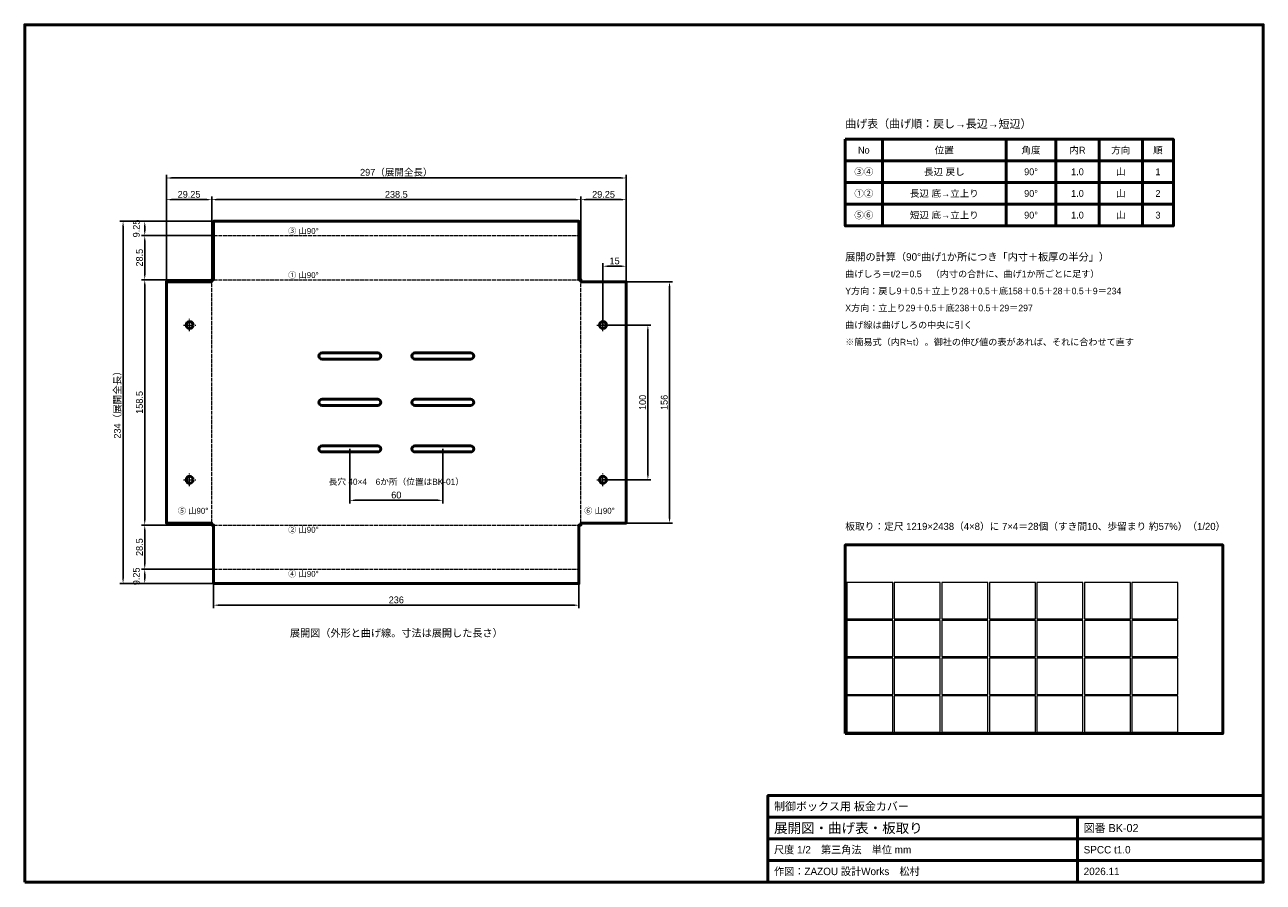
# Model space of a CAD drawing. Header units: millimetres. Extents: x 20 to 820, y 20 to 574.
import ezdxf
from ezdxf.enums import TextEntityAlignment as Align

# ---------------------------------------------------------------- set-up
doc = ezdxf.new("R2010")
doc.units = ezdxf.units.MM
doc.header["$LTSCALE"] = 2
doc.linetypes.add('CENTER', pattern=[5.08, 3.175, -0.635, 0.635, -0.635])
doc.linetypes.add('DASHED', pattern=[1.524, 1.27, -0.254])
for name, color, linetype, lineweight in [('中心線', 1, 'Continuous', 18), ('図枠', 7, 'Continuous', 50), ('外形線', 7, 'Continuous', 50), ('寸法', 2, 'Continuous', 13), ('文字', 7, 'Continuous', 18), ('曲げ線', 3, 'Continuous', 18)]:
    doc.layers.add(name, color=color, linetype=linetype, lineweight=lineweight)
doc.styles.add('JP', font='ipag.ttf')
doc.styles.add('OpenSansCondensed-Light', font='OpenSansCondensed-Light.ttf')
doc.dimstyles.new('EZDXF', dxfattribs={"dimtxt": 0.25, "dimasz": 0.175, "dimexe": 0.375, "dimexo": 0.125, "dimgap": 0.1, "dimtad": 1, "dimlfac": 100, "dimzin": 12, "dimdsep": 46, "dimtxsty": 'OpenSansCondensed-Light', "dimblk": 'ARCHTICK', "dimcen": 2.5, "dimazin": 3, "dimtfac": 0.5, "dimtmove": 2, "dimatfit": 3})

# ---------------------------------------------------------------- blocks, each defined once
blk = doc.blocks.new('_CLOSEDFILLED')
at = {"color": 0, "linetype": 'BYBLOCK'}
blk.add_solid([(-1, 0.16), (0, 0), (-1, -0.16)], dxfattribs=at)
blk = doc.blocks.new('*D1')
for p, q in [((111.5, 408), (111.5, 463)), ((114.7, 461), (137.55, 461)), ((140.75, 408), (140.75, 463))]:
    blk.add_line(p, q)
at = {"layer": 'Defpoints'}
for p in [(111.5, 461), (111.5, 408), (140.75, 408)]:
    blk.add_point(p, dxfattribs=at)
at = {"layer": '寸法', "xscale": 3.2, "yscale": 3.2, "rotation": 180}
blk.add_blockref('_CLOSEDFILLED', (111.5, 461), dxfattribs=at)
at = {"layer": '寸法', "xscale": 3.2, "yscale": 3.2}
blk.add_blockref('_CLOSEDFILLED', (140.75, 461), dxfattribs=at)
at = {"layer": '寸法', "insert": (126.125, 464.4), "char_height": 4.4, "attachment_point": 5, "style": 'JP'}
blk.add_mtext('29.25', dxfattribs=at)
blk = doc.blocks.new('*D2')
for p, q in [((140.75, 409.25), (140.75, 463)), ((143.95, 461), (376.05, 461)), ((379.25, 409.25), (379.25, 463))]:
    blk.add_line(p, q)
at = {"layer": 'Defpoints'}
for p in [(140.75, 461), (140.75, 409.25), (379.25, 409.25)]:
    blk.add_point(p, dxfattribs=at)
at = {"layer": '寸法', "xscale": 3.2, "yscale": 3.2, "rotation": 180}
blk.add_blockref('_CLOSEDFILLED', (140.75, 461), dxfattribs=at)
at = {"layer": '寸法', "xscale": 3.2, "yscale": 3.2}
blk.add_blockref('_CLOSEDFILLED', (379.25, 461), dxfattribs=at)
at = {"layer": '寸法', "insert": (260, 464.4), "char_height": 4.4, "attachment_point": 5, "style": 'JP'}
blk.add_mtext('238.5', dxfattribs=at)
blk = doc.blocks.new('*D3')
for p, q in [((379.25, 408), (379.25, 463)), ((382.45, 461), (405.3, 461)), ((408.5, 408), (408.5, 463))]:
    blk.add_line(p, q)
at = {"layer": 'Defpoints'}
for p in [(379.25, 461), (379.25, 408), (408.5, 408)]:
    blk.add_point(p, dxfattribs=at)
at = {"layer": '寸法', "xscale": 3.2, "yscale": 3.2, "rotation": 180}
blk.add_blockref('_CLOSEDFILLED', (379.25, 461), dxfattribs=at)
at = {"layer": '寸法', "xscale": 3.2, "yscale": 3.2}
blk.add_blockref('_CLOSEDFILLED', (408.5, 461), dxfattribs=at)
at = {"layer": '寸法', "insert": (393.875, 464.4), "char_height": 4.4, "attachment_point": 5, "style": 'JP'}
blk.add_mtext('29.25', dxfattribs=at)
blk = doc.blocks.new('*D4')
for p, q in [((111.5, 408), (111.5, 477)), ((114.7, 475), (405.3, 475)), ((408.5, 408), (408.5, 477))]:
    blk.add_line(p, q)
at = {"layer": 'Defpoints'}
for p in [(111.5, 475), (111.5, 408), (408.5, 408)]:
    blk.add_point(p, dxfattribs=at)
at = {"layer": '寸法', "xscale": 3.2, "yscale": 3.2, "rotation": 180}
blk.add_blockref('_CLOSEDFILLED', (111.5, 475), dxfattribs=at)
at = {"layer": '寸法', "xscale": 3.2, "yscale": 3.2}
blk.add_blockref('_CLOSEDFILLED', (408.5, 475), dxfattribs=at)
at = {"layer": '寸法', "insert": (260, 478.4), "char_height": 4.4, "attachment_point": 5, "style": 'JP'}
blk.add_mtext('297（展開全長）', dxfattribs=at)
blk = doc.blocks.new('*D5')
for p, q in [((142, 222.25), (95.5, 222.25)), ((97.5, 216.2), (97.5, 219.05)), ((142, 213), (95.5, 213))]:
    blk.add_line(p, q)
at = {"layer": 'Defpoints'}
for p in [(142, 222.25), (97.5, 213), (142, 213)]:
    blk.add_point(p, dxfattribs=at)
at = {"layer": '寸法', "xscale": 3.2, "yscale": 3.2}
for p, rotation in [((97.5, 222.25), 90), ((97.5, 213), 270)]:
    blk.add_blockref('_CLOSEDFILLED', p, dxfattribs=dict(at, rotation=rotation))
at = {"layer": '寸法', "insert": (92.1, 217.625), "char_height": 4.4, "attachment_point": 5, "rotation": 90, "style": 'JP'}
blk.add_mtext('9.25', dxfattribs=at)
blk = doc.blocks.new('*D6')
for p, q in [((142, 250.75), (95.5, 250.75)), ((97.5, 225.45), (97.5, 247.55)), ((142, 222.25), (95.5, 222.25))]:
    blk.add_line(p, q)
at = {"layer": 'Defpoints'}
for p in [(142, 250.75), (97.5, 222.25), (142, 222.25)]:
    blk.add_point(p, dxfattribs=at)
at = {"layer": '寸法', "xscale": 3.2, "yscale": 3.2}
for p, rotation in [((97.5, 250.75), 90), ((97.5, 222.25), 270)]:
    blk.add_blockref('_CLOSEDFILLED', p, dxfattribs=dict(at, rotation=rotation))
at = {"layer": '寸法', "insert": (94.1, 236.5), "char_height": 4.4, "attachment_point": 5, "rotation": 90, "style": 'JP'}
blk.add_mtext('28.5', dxfattribs=at)
blk = doc.blocks.new('*D7')
for p, q in [((142, 409.25), (95.5, 409.25)), ((97.5, 253.95), (97.5, 406.05)), ((142, 250.75), (95.5, 250.75))]:
    blk.add_line(p, q)
at = {"layer": 'Defpoints'}
for p in [(142, 409.25), (97.5, 250.75), (142, 250.75)]:
    blk.add_point(p, dxfattribs=at)
at = {"layer": '寸法', "xscale": 3.2, "yscale": 3.2}
for p, rotation in [((97.5, 409.25), 90), ((97.5, 250.75), 270)]:
    blk.add_blockref('_CLOSEDFILLED', p, dxfattribs=dict(at, rotation=rotation))
at = {"layer": '寸法', "insert": (94.1, 330), "char_height": 4.4, "attachment_point": 5, "rotation": 90, "style": 'JP'}
blk.add_mtext('158.5', dxfattribs=at)
blk = doc.blocks.new('*D8')
for p, q in [((142, 437.75), (95.5, 437.75)), ((97.5, 412.45), (97.5, 434.55)), ((142, 409.25), (95.5, 409.25))]:
    blk.add_line(p, q)
at = {"layer": 'Defpoints'}
for p in [(142, 437.75), (97.5, 409.25), (142, 409.25)]:
    blk.add_point(p, dxfattribs=at)
at = {"layer": '寸法', "xscale": 3.2, "yscale": 3.2}
for p, rotation in [((97.5, 437.75), 90), ((97.5, 409.25), 270)]:
    blk.add_blockref('_CLOSEDFILLED', p, dxfattribs=dict(at, rotation=rotation))
at = {"layer": '寸法', "insert": (94.1, 423.5), "char_height": 4.4, "attachment_point": 5, "rotation": 90, "style": 'JP'}
blk.add_mtext('28.5', dxfattribs=at)
blk = doc.blocks.new('*D9')
for p, q in [((142, 447), (95.5, 447)), ((97.5, 440.95), (97.5, 443.8)), ((142, 437.75), (95.5, 437.75))]:
    blk.add_line(p, q)
at = {"layer": 'Defpoints'}
for p in [(142, 447), (97.5, 437.75), (142, 437.75)]:
    blk.add_point(p, dxfattribs=at)
at = {"layer": '寸法', "xscale": 3.2, "yscale": 3.2}
for p, rotation in [((97.5, 447), 90), ((97.5, 437.75), 270)]:
    blk.add_blockref('_CLOSEDFILLED', p, dxfattribs=dict(at, rotation=rotation))
at = {"layer": '寸法', "insert": (92.1, 442.375), "char_height": 4.4, "attachment_point": 5, "rotation": 90, "style": 'JP'}
blk.add_mtext('9.25', dxfattribs=at)
blk = doc.blocks.new('*D10')
for p, q in [((142, 447), (81.5, 447)), ((83.5, 216.2), (83.5, 443.8)), ((142, 213), (81.5, 213))]:
    blk.add_line(p, q)
at = {"layer": 'Defpoints'}
for p in [(142, 447), (83.5, 213), (142, 213)]:
    blk.add_point(p, dxfattribs=at)
at = {"layer": '寸法', "xscale": 3.2, "yscale": 3.2}
for p, rotation in [((83.5, 447), 90), ((83.5, 213), 270)]:
    blk.add_blockref('_CLOSEDFILLED', p, dxfattribs=dict(at, rotation=rotation))
at = {"layer": '寸法', "insert": (80.1, 330), "char_height": 4.4, "attachment_point": 5, "rotation": 90, "style": 'JP'}
blk.add_mtext('234（展開全長）', dxfattribs=at)
blk = doc.blocks.new('*D11')
for p, q in [((142, 213), (142, 197)), ((378, 213), (378, 197)), ((145.2, 199), (374.8, 199))]:
    blk.add_line(p, q)
at = {"layer": 'Defpoints'}
for p in [(142, 213), (378, 213), (142, 199)]:
    blk.add_point(p, dxfattribs=at)
at = {"layer": '寸法', "xscale": 3.2, "yscale": 3.2, "rotation": 180}
blk.add_blockref('_CLOSEDFILLED', (142, 199), dxfattribs=at)
at = {"layer": '寸法', "xscale": 3.2, "yscale": 3.2}
blk.add_blockref('_CLOSEDFILLED', (378, 199), dxfattribs=at)
at = {"layer": '寸法', "insert": (260, 202.4), "char_height": 4.4, "attachment_point": 5, "style": 'JP'}
blk.add_mtext('236', dxfattribs=at)
blk = doc.blocks.new('*D12')
for p, q in [((408.5, 408), (438.5, 408)), ((436.5, 255.2), (436.5, 404.8)), ((408.5, 252), (438.5, 252))]:
    blk.add_line(p, q)
at = {"layer": 'Defpoints'}
for p in [(408.5, 408), (408.5, 252), (436.5, 252)]:
    blk.add_point(p, dxfattribs=at)
at = {"layer": '寸法', "xscale": 3.2, "yscale": 3.2}
for p, rotation in [((436.5, 408), 90), ((436.5, 252), 270)]:
    blk.add_blockref('_CLOSEDFILLED', p, dxfattribs=dict(at, rotation=rotation))
at = {"layer": '寸法', "insert": (433.1, 330), "char_height": 4.4, "attachment_point": 5, "rotation": 90, "style": 'JP'}
blk.add_mtext('156', dxfattribs=at)
blk = doc.blocks.new('*D13')
for p, q in [((393.5, 380), (424.5, 380)), ((422.5, 283.2), (422.5, 376.8)), ((393.5, 280), (424.5, 280))]:
    blk.add_line(p, q)
at = {"layer": 'Defpoints'}
for p in [(393.5, 380), (393.5, 280), (422.5, 280)]:
    blk.add_point(p, dxfattribs=at)
at = {"layer": '寸法', "xscale": 3.2, "yscale": 3.2}
for p, rotation in [((422.5, 380), 90), ((422.5, 280), 270)]:
    blk.add_blockref('_CLOSEDFILLED', p, dxfattribs=dict(at, rotation=rotation))
at = {"layer": '寸法', "insert": (419.1, 330), "char_height": 4.4, "attachment_point": 5, "rotation": 90, "style": 'JP'}
blk.add_mtext('100', dxfattribs=at)
blk = doc.blocks.new('*D14')
for p, q in [((393.5, 380), (393.5, 420)), ((396.7, 418), (405.3, 418)), ((408.5, 408), (408.5, 420))]:
    blk.add_line(p, q)
at = {"layer": 'Defpoints'}
for p in [(393.5, 418), (408.5, 408), (393.5, 380)]:
    blk.add_point(p, dxfattribs=at)
at = {"layer": '寸法', "xscale": 3.2, "yscale": 3.2, "rotation": 180}
blk.add_blockref('_CLOSEDFILLED', (393.5, 418), dxfattribs=at)
at = {"layer": '寸法', "xscale": 3.2, "yscale": 3.2}
blk.add_blockref('_CLOSEDFILLED', (408.5, 418), dxfattribs=at)
at = {"layer": '寸法', "insert": (401, 421.4), "char_height": 4.4, "attachment_point": 5, "style": 'JP'}
blk.add_mtext('15', dxfattribs=at)
blk = doc.blocks.new('*D15')
for p, q in [((230, 300), (230, 264.75)), ((290, 300), (290, 264.75)), ((233.2, 266.75), (286.8, 266.75))]:
    blk.add_line(p, q)
at = {"layer": 'Defpoints'}
for p in [(230, 300), (290, 300), (230, 266.75)]:
    blk.add_point(p, dxfattribs=at)
at = {"layer": '寸法', "xscale": 3.2, "yscale": 3.2, "rotation": 180}
blk.add_blockref('_CLOSEDFILLED', (230, 266.75), dxfattribs=at)
at = {"layer": '寸法', "xscale": 3.2, "yscale": 3.2}
blk.add_blockref('_CLOSEDFILLED', (290, 266.75), dxfattribs=at)
at = {"layer": '寸法', "insert": (260, 270.15), "char_height": 4.4, "attachment_point": 5, "style": 'JP'}
blk.add_mtext('60', dxfattribs=at)

msp = doc.modelspace()

# ---------------------------------------------------------------- linework, layer by layer
at = {"layer": '中心線', "linetype": 'CENTER'}
for p, q in [((126.5, 376), (126.5, 384)), ((393.5, 376), (393.5, 384)), ((122.5, 380), (130.5, 380)), ((389.5, 380), (397.5, 380)), ((122.5, 280), (130.5, 280)), ((126.5, 276), (126.5, 284)), ((389.5, 280), (397.5, 280)), ((393.5, 276), (393.5, 284))]:
    msp.add_line(p, q, dxfattribs=at)
at = {"layer": '図枠'}
for p, q in [((500, 62), (820, 62)), ((700, 20), (700, 62)), ((500, 48), (820, 48)), ((500, 34), (820, 34))]:
    msp.add_line(p, q, dxfattribs=at)
for points in [[(20, 20), (820, 20), (820, 574), (20, 574)], [(550, 500), (574, 500), (574, 486), (550, 486)], [(574, 500), (654, 500), (654, 486), (574, 486)], [(654, 500), (686, 500), (686, 486), (654, 486)], [(686, 500), (714, 500), (714, 486), (686, 486)], [(714, 500), (742, 500), (742, 486), (714, 486)], [(742, 500), (762, 500), (762, 486), (742, 486)], [(550, 486), (574, 486), (574, 472), (550, 472)], [(574, 486), (654, 486), (654, 472), (574, 472)], [(654, 486), (686, 486), (686, 472), (654, 472)], [(686, 486), (714, 486), (714, 472), (686, 472)], [(714, 486), (742, 486), (742, 472), (714, 472)], [(742, 486), (762, 486), (762, 472), (742, 472)], [(550, 472), (574, 472), (574, 458), (550, 458)], [(574, 472), (654, 472), (654, 458), (574, 458)], [(654, 472), (686, 472), (686, 458), (654, 458)], [(686, 472), (714, 472), (714, 458), (686, 458)], [(714, 472), (742, 472), (742, 458), (714, 458)], [(742, 472), (762, 472), (762, 458), (742, 458)], [(550, 458), (574, 458), (574, 444), (550, 444)], [(574, 458), (654, 458), (654, 444), (574, 444)], [(654, 458), (686, 458), (686, 444), (654, 444)], [(686, 458), (714, 458), (714, 444), (686, 444)], [(714, 458), (742, 458), (742, 444), (714, 444)], [(742, 458), (762, 458), (762, 444), (742, 444)], [(500, 20), (820, 20), (820, 76), (500, 76)]]:
    msp.add_lwpolyline(points, close=True, dxfattribs=at)
at = {"layer": '外形線'}
for points in [[(142, 213), (378, 213), (378, 250.75), (379.25, 250.75), (379.25, 252), (408.5, 252), (408.5, 408), (379.25, 408), (379.25, 409.25), (378, 409.25), (378, 447), (142, 447), (142, 409.25), (140.75, 409.25), (140.75, 408), (111.5, 408), (111.5, 252), (140.75, 252), (140.75, 250.75), (142, 250.75)], [(550, 116), (793.8, 116), (793.8, 237.9), (550, 237.9)]]:
    msp.add_lwpolyline(points, close=True, dxfattribs=at)
for points in [[(212, 362), (248, 362)], [(272, 362), (308, 362)], [(212, 358), (248, 358)], [(272, 358), (308, 358)], [(212, 332), (248, 332)], [(212, 328), (248, 328)], [(272, 332), (308, 332)], [(272, 328), (308, 328)], [(212, 302), (248, 302)], [(212, 298), (248, 298)], [(272, 302), (308, 302)], [(272, 298), (308, 298)]]:
    msp.add_lwpolyline(points, dxfattribs=at)
for centre in [(126.5, 380), (393.5, 380), (126.5, 280), (393.5, 280)]:
    msp.add_circle(centre, 2.25, dxfattribs=at)
for centre, start, end in [((212, 360), 90, 270), ((248, 360), 270, 90), ((272, 360), 90, 270), ((308, 360), 270, 90), ((212, 330), 90, 270), ((248, 330), 270, 90), ((272, 330), 90, 270), ((308, 330), 270, 90), ((212, 300), 90, 270), ((248, 300), 270, 90), ((272, 300), 90, 270), ((308, 300), 270, 90)]:
    msp.add_arc(centre, 2, start, end, dxfattribs=at)
at = {"layer": '曲げ線', "linetype": 'DASHED'}
for p, q in [((142, 437.75), (378, 437.75)), ((140.75, 252), (140.75, 408)), ((142, 409.25), (378, 409.25)), ((379.25, 252), (379.25, 408)), ((142, 250.75), (378, 250.75)), ((142, 222.25), (378, 222.25))]:
    msp.add_line(p, q, dxfattribs=at)
at = {"layer": '曲げ線'}
for points in [[(551, 190.2), (580.7, 190.2), (580.7, 213.6), (551, 213.6)], [(581.7, 190.2), (611.4, 190.2), (611.4, 213.6), (581.7, 213.6)], [(612.4, 190.2), (642.1, 190.2), (642.1, 213.6), (612.4, 213.6)], [(643.1, 190.2), (672.8, 190.2), (672.8, 213.6), (643.1, 213.6)], [(673.8, 190.2), (703.5, 190.2), (703.5, 213.6), (673.8, 213.6)], [(704.5, 190.2), (734.2, 190.2), (734.2, 213.6), (704.5, 213.6)], [(735.2, 190.2), (764.9, 190.2), (764.9, 213.6), (735.2, 213.6)], [(551, 165.8), (580.7, 165.8), (580.7, 189.2), (551, 189.2)], [(581.7, 165.8), (611.4, 165.8), (611.4, 189.2), (581.7, 189.2)], [(612.4, 165.8), (642.1, 165.8), (642.1, 189.2), (612.4, 189.2)], [(643.1, 165.8), (672.8, 165.8), (672.8, 189.2), (643.1, 189.2)], [(673.8, 165.8), (703.5, 165.8), (703.5, 189.2), (673.8, 189.2)], [(704.5, 165.8), (734.2, 165.8), (734.2, 189.2), (704.5, 189.2)], [(735.2, 165.8), (764.9, 165.8), (764.9, 189.2), (735.2, 189.2)], [(551, 141.4), (580.7, 141.4), (580.7, 164.8), (551, 164.8)], [(581.7, 141.4), (611.4, 141.4), (611.4, 164.8), (581.7, 164.8)], [(612.4, 141.4), (642.1, 141.4), (642.1, 164.8), (612.4, 164.8)], [(643.1, 141.4), (672.8, 141.4), (672.8, 164.8), (643.1, 164.8)], [(673.8, 141.4), (703.5, 141.4), (703.5, 164.8), (673.8, 164.8)], [(704.5, 141.4), (734.2, 141.4), (734.2, 164.8), (704.5, 164.8)], [(735.2, 141.4), (764.9, 141.4), (764.9, 164.8), (735.2, 164.8)], [(551, 117), (580.7, 117), (580.7, 140.4), (551, 140.4)], [(581.7, 117), (611.4, 117), (611.4, 140.4), (581.7, 140.4)], [(612.4, 117), (642.1, 117), (642.1, 140.4), (612.4, 140.4)], [(643.1, 117), (672.8, 117), (672.8, 140.4), (643.1, 140.4)], [(673.8, 117), (703.5, 117), (703.5, 140.4), (673.8, 140.4)], [(704.5, 117), (734.2, 117), (734.2, 140.4), (704.5, 140.4)], [(735.2, 117), (764.9, 117), (764.9, 140.4), (735.2, 140.4)]]:
    msp.add_lwpolyline(points, close=True, dxfattribs=at)

# ---------------------------------------------------------------- texts
at = {"layer": '文字', "style": 'JP'}
for s, height, p in [('曲げ表（曲げ順：戻し→長辺→短辺）', 5.2, (550, 510)), ('展開の計算（90°曲げ1か所につき「内寸＋板厚の半分」）', 4.8, (550, 424)), ('曲げしろ＝t/2＝0.5\u3000（内寸の合計に、曲げ1か所ごとに足す）', 4.2, (550, 413)), ('Y方向：戻し9＋0.5＋立上り28＋0.5＋底158＋0.5＋28＋0.5＋9＝234', 4.2, (550, 402)), ('X方向：立上り29＋0.5＋底238＋0.5＋29＝297', 4.2, (550, 391)), ('曲げ線は曲げしろの中央に引く', 4.2, (550, 380)), ('※簡易式（内R≒t）。御社の伸び値の表があれば、それに合わせて直す', 4.2, (550, 369)), ('板取り：定尺 1219×2438（4×8）に 7×4＝28個（すき間10、歩留まり 約57%）（1/20）', 4.6, (550, 249.9)), ('制御ボックス用 板金カバー', 5.2, (504, 69)), ('展開図・曲げ表・板取り', 6.4, (504, 55)), ('図番 BK-02', 5.2, (704, 55)), ('尺度 1/2\u3000第三角法\u3000単位 mm', 4.8, (504, 41)), ('SPCC t1.0', 4.8, (704, 41)), ('作図：ZAZOU 設計Works\u3000松村', 4.8, (504, 27)), ('2026.11', 4.8, (704, 27))]:
    msp.add_text(s, height=height, dxfattribs=at).set_placement(p, align=Align.MIDDLE_LEFT)
for s, height, p in [('No', 4.4, (562, 493)), ('位置', 4.4, (614, 493)), ('角度', 4.4, (670, 493)), ('内R', 4.4, (700, 493)), ('方向', 4.4, (728, 493)), ('順', 4.4, (752, 493)), ('③④', 4.4, (562, 479)), ('長辺 戻し', 4.4, (614, 479)), ('90°', 4.4, (670, 479)), ('1.0', 4.4, (700, 479)), ('山', 4.4, (728, 479)), ('1', 4.4, (752, 479)), ('①②', 4.4, (562, 465)), ('長辺 底→立上り', 4.4, (614, 465)), ('90°', 4.4, (670, 465)), ('1.0', 4.4, (700, 465)), ('山', 4.4, (728, 465)), ('2', 4.4, (752, 465)), ('⑤⑥', 4.4, (562, 451)), ('短辺 底→立上り', 4.4, (614, 451)), ('90°', 4.4, (670, 451)), ('1.0', 4.4, (700, 451)), ('山', 4.4, (728, 451)), ('3', 4.4, (752, 451)), ('③ 山90°', 3.8, (200, 440.75)), ('① 山90°', 3.8, (200, 412.25)), ('長穴 40×4\u30006か所（位置はBK-01）', 4, (260, 278.75)), ('⑤ 山90°', 3.8, (128.75, 260)), ('⑥ 山90°', 3.8, (391.25, 260)), ('② 山90°', 3.8, (200, 247.75)), ('④ 山90°', 3.8, (200, 219.25)), ('展開図（外形と曲げ線。寸法は展開した長さ）', 4.8, (260, 181))]:
    msp.add_text(s, height=height, dxfattribs=at).set_placement(p, align=Align.MIDDLE_CENTER)

# ---------------------------------------------------------------- dimensions: what is measured, and where the dimension line sits
at = {"layer": '寸法'}
for base, p1, p2, text, picture, middle in [((111.5, 475), (111.5, 408), (408.5, 408), '297（展開全長）', '*D4', (260, 478.4)), ((111.5, 461), (111.5, 408), (140.75, 408), '29.25', '*D1', (126.125, 464.4)), ((140.75, 461), (140.75, 409.25), (379.25, 409.25), '238.5', '*D2', (260, 464.4)), ((379.25, 461), (379.25, 408), (408.5, 408), '29.25', '*D3', (393.875, 464.4)), ((393.5, 418), (393.5, 380), (408.5, 408), '15', '*D14', (401, 421.4)), ((230, 266.75), (230, 300), (290, 300), '60', '*D15', (260, 270.15)), ((142, 199), (142, 213), (378, 213), '236', '*D11', (260, 202.4))]:
    dim = msp.add_linear_dim(base=base, p1=p1, p2=p2, text=text, dimstyle='EZDXF', override={"dimtxt": 4.4, "dimasz": 3.2, "dimexe": 2, "dimexo": 0, "dimgap": 1.2, "dimtad": 1, "dimdec": 1, "dimzin": 8, "dimtxsty": 'JP', "dimtsz": 0, "dimlwd": -1, "dimlwe": -1}, dxfattribs=at)
    dim.commit()
    dim.dimension.update_dxf_attribs({"geometry": picture, "text_midpoint": middle})
for base, p1, p2, text, picture, middle in [((97.5, 437.75), (142, 437.75), (142, 447), '9.25', '*D9', (92.1, 442.375)), ((83.5, 213), (142, 213), (142, 447), '234（展開全長）', '*D10', (80.1, 330)), ((97.5, 409.25), (142, 409.25), (142, 437.75), '28.5', '*D8', (94.1, 423.5)), ((97.5, 250.75), (142, 250.75), (142, 409.25), '158.5', '*D7', (94.1, 330)), ((436.5, 252), (408.5, 252), (408.5, 408), '156', '*D12', (433.1, 330)), ((422.5, 280), (393.5, 280), (393.5, 380), '100', '*D13', (419.1, 330)), ((97.5, 222.25), (142, 222.25), (142, 250.75), '28.5', '*D6', (94.1, 236.5)), ((97.5, 213), (142, 213), (142, 222.25), '9.25', '*D5', (92.1, 217.625))]:
    dim = msp.add_linear_dim(base=base, p1=p1, p2=p2, angle=90, text=text, dimstyle='EZDXF', override={"dimtxt": 4.4, "dimasz": 3.2, "dimexe": 2, "dimexo": 0, "dimgap": 1.2, "dimtad": 1, "dimdec": 1, "dimzin": 8, "dimtxsty": 'JP', "dimtsz": 0, "dimlwd": -1, "dimlwe": -1}, dxfattribs=at)
    dim.commit()
    dim.dimension.update_dxf_attribs({"geometry": picture, "text_midpoint": middle})

doc.saveas('drawing.dxf')
